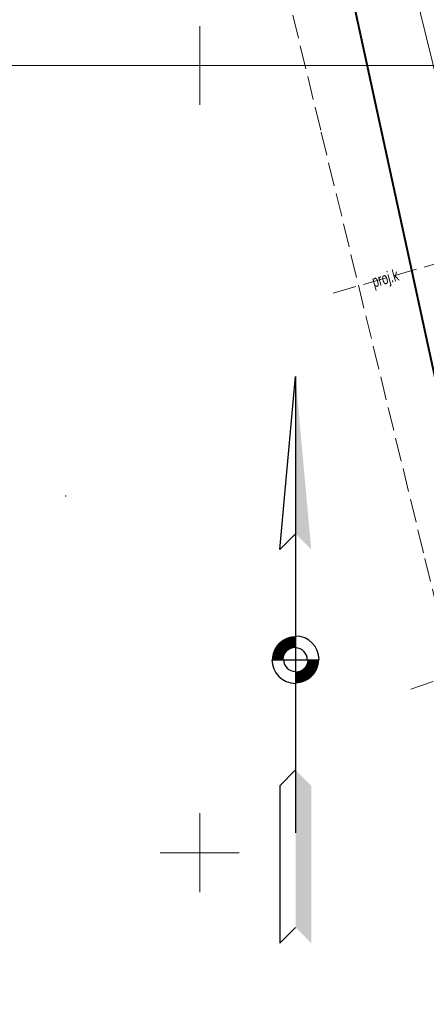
# Model space of a CAD drawing. Header units: metres. Extents: x 6567444 to 13135881, y 5574237 to 11149086.
# Tile 18 of 191: x 6567789 to 6567814, y 5574440 to 5574503. Entities that reach past the tile are written whole.
import ezdxf
from ezdxf.enums import TextEntityAlignment as Align

# ---------------------------------------------------------------- set-up
doc = ezdxf.new("R2010")
doc.units = ezdxf.units.M
doc.linetypes.add('L_0_06', pattern=[2, 1.5, -0.5])
for name, color, linetype, lineweight in [('EGB_DzialkaEwidencyjna', 7, 'Continuous', 18), ('GES_PrzewodElektroenergetyczny', 1, 'Continuous', 18), ('GES_PrzewodKanalizacyjny_Projektowany', 7, 'Continuous', 18), ('MP_LINIE_REGULAC', 135, 'Continuous', 40), ('OT_Komunikacja', 7, 'Continuous', 18), ('PARRA', 7, 'Continuous', 13), ('PARSI', 7, 'Continuous', 20)]:
    doc.layers.add(name, color=color, linetype=linetype, lineweight=lineweight)
doc.layers.add('Strzałka', color=7, linetype='Continuous')
doc.styles.get("Standard").update_dxf_attribs({"font": 'arial.ttf'})

# ---------------------------------------------------------------- blocks, each defined once
blk = doc.blocks.new('L_0_02_2')
at = {"color": 0}
blk.add_point((0, 0), dxfattribs=at)
blk = doc.blocks.new('L_0_02_1')
at = {"color": 0}
blk.add_point((0, 0), dxfattribs=at)
blk = doc.blocks.new('mzsk_3')
at = {"layer": 'PARSI', "color": 0}
for p, q in [((-5, 0), (5, 0)), ((0, -5), (0, 0))]:
    blk.add_line(p, q, dxfattribs=at)
blk = doc.blocks.new('mzsk')
at = {"layer": 'PARSI', "color": 0}
for p, q in [((0, -5), (0, 5)), ((5, 0), (-5, 0))]:
    blk.add_line(p, q, dxfattribs=at)
blk = doc.blocks.new('pln')
at = {"layer": 'Strzałka'}
for p, q in [((0, 36), (0, -22)), ((-3, 0), (3, 0))]:
    blk.add_line(p, q, dxfattribs=at)
for points in [[(0, 16), (-2, 14), (0, 36)], [(0, -14), (-2, -16), (-2, -36), (0, -34)]]:
    blk.add_lwpolyline(points, dxfattribs=at)
at = {"layer": 'Strzałka', "const_width": 1.5}
for points in [[(0, 2.25, 0.414214), (-2.25, 0, 1)], [(0, -2.25, 0.414214), (2.25, 0, 1)]]:
    blk.add_lwpolyline(points, format="xyb", dxfattribs=at)
at = {"layer": 'Strzałka'}
for radius, start, end in [(3, 0, 90), (1.5, 0, 90), (3, 180, 270), (1.5, 180, 270)]:
    blk.add_arc((0, 0), radius, start, end, dxfattribs=at)
for points in [[(0, 36), (0, 36), (2, 14), (0, 16)], [(0, -14), (2, -16), (0, -34), (2, -36)]]:
    blk.add_solid(points, dxfattribs=at)
blk = doc.blocks.new('_MDCP')
at = {"layer": 'GES_PrzewodElektroenergetyczny', "color": 1, "linetype": 'Continuous', "lineweight": 18, "flags": 128}
blk.add_lwpolyline([(6567839.429, 5574557.634), (6567843.814, 5574538.959), (6567847.225, 5574531.413), (6567849.054, 5574530.594), (6567849.634, 5574529.929), (6567849.99, 5574528.845), (6567850.111, 5574525.986), (6567849.4, 5574523.295), (6567833.849, 5574501.642), (6567833.428, 5574500.948), (6567842.057, 5574466.646), (6567837.363, 5574465.727), (6567836.904, 5574465.072), (6567825.838, 5574462.038), (6567824.032, 5574462.668), (6567814.032, 5574503.304), (6567812.705, 5574511.261)], dxfattribs=at)
at = {"layer": 'GES_PrzewodKanalizacyjny_Projektowany', "color": 36, "linetype": 'L_0_06', "lineweight": 18}
blk.add_lwpolyline([(6567808.482, 5574485.546), (6567818.66, 5574488.47)], dxfattribs=at)
at = {"layer": 'GES_PrzewodKanalizacyjny_Projektowany', "color": 36, "linetype": 'L_0_06', "lineweight": 18, "flags": 128}
blk.add_lwpolyline([(6567813.41, 5574460.39), (6567824.1, 5574464.08)], dxfattribs=at)
at = {"layer": 'MP_LINIE_REGULAC', "linetype": 'Continuous'}
blk.add_lwpolyline([(6567837.155, 5574338.938), (6567830.301, 5574410.488), (6567815.244, 5574478.805), (6567809.616, 5574504.76)], dxfattribs=at)
at = {"layer": 'OT_Komunikacja', "color": 7, "linetype": 'L_0_06', "lineweight": 18}
blk.add_lwpolyline([(6567805.918, 5574503.198), (6567807.719, 5574495.774), (6567814.307, 5574468.68), (6567815.259, 5574464.767), (6567817.142, 5574457.023), (6567819.924, 5574445.478), (6567821.705, 5574438.078), (6567824.37, 5574426.61), (6567825.318, 5574422.062), (6567826.252, 5574417.257), (6567827.277, 5574410.583), (6567828.114, 5574405.156)], dxfattribs=at)
at = {"layer": 'PARRA'}
for points in [[(6567600, 5574500), (6567600, 5574750), (6568000, 5574750), (6568000, 5574500)], [(6567600, 5574250), (6567600, 5574500), (6568000, 5574500), (6568000, 5574250)]]:
    blk.add_lwpolyline(points, close=True, dxfattribs=at)
at = {"layer": 'EGB_DzialkaEwidencyjna', "linetype": 'Continuous', "xscale": 0.5, "yscale": 0.5, "zscale": 0.5}
for name, rotation in [('L_0_02_2', 283.83), ('L_0_02_1', 103.38)]:
    blk.add_blockref(name, (6567791.498, 5574472.657), dxfattribs=dict(at, rotation=rotation))
at = {"layer": 'PARSI', "xscale": 0.5, "yscale": 0.5, "zscale": 0.5}
for name, p, rotation in [('mzsk_3', (6567800, 5574500), 180.0000000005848), ('mzsk_3', (6567800, 5574500), 1.16962990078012e-09), ('mzsk', (6567800, 5574450), 1.16962990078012e-09)]:
    blk.add_blockref(name, p, dxfattribs=dict(at, rotation=rotation))
at = {"layer": 'Strzałka', "xscale": 0.5, "yscale": 0.5, "zscale": 0.5}
blk.add_blockref('pln', (6567806.086, 5574462.257), dxfattribs=at)
at = {"layer": 'GES_PrzewodKanalizacyjny_Projektowany', "color": 36, "lineweight": 15, "width": 0.66}
blk.add_text('proj.k', height=0.75, rotation=-344, dxfattribs=at).set_placement((6567811.785, 5574486.495), align=Align.MIDDLE_CENTER)
blk = doc.blocks.new('GE.I.6640.1.468.2024_MDCP_dodatkowe pomiary_12.03.2026')
at = {"layer": 'GES_PrzewodElektroenergetyczny', "color": 1, "linetype": 'Continuous', "lineweight": 18, "flags": 128}
blk.add_lwpolyline([(6567839.429, 5574557.634), (6567843.814, 5574538.959), (6567847.225, 5574531.413), (6567849.054, 5574530.594), (6567849.634, 5574529.929), (6567849.99, 5574528.845), (6567850.111, 5574525.986), (6567849.4, 5574523.295), (6567833.849, 5574501.642), (6567833.428, 5574500.948), (6567842.057, 5574466.646), (6567837.363, 5574465.727), (6567836.904, 5574465.072), (6567825.838, 5574462.038), (6567824.032, 5574462.668), (6567814.032, 5574503.304), (6567812.705, 5574511.261)], dxfattribs=at)
at = {"layer": 'GES_PrzewodKanalizacyjny_Projektowany', "color": 36, "linetype": 'L_0_06', "lineweight": 18}
blk.add_lwpolyline([(6567808.482, 5574485.546), (6567818.66, 5574488.47)], dxfattribs=at)
at = {"layer": 'GES_PrzewodKanalizacyjny_Projektowany', "color": 36, "linetype": 'L_0_06', "lineweight": 18, "flags": 128}
blk.add_lwpolyline([(6567813.41, 5574460.39), (6567824.1, 5574464.08)], dxfattribs=at)
at = {"layer": 'MP_LINIE_REGULAC', "linetype": 'Continuous'}
blk.add_lwpolyline([(6567837.155, 5574338.938), (6567830.301, 5574410.488), (6567815.244, 5574478.805), (6567809.616, 5574504.76)], dxfattribs=at)
at = {"layer": 'OT_Komunikacja', "color": 7, "linetype": 'L_0_06', "lineweight": 18}
blk.add_lwpolyline([(6567805.918, 5574503.198), (6567807.719, 5574495.774), (6567814.307, 5574468.68), (6567815.259, 5574464.767), (6567817.142, 5574457.023), (6567819.924, 5574445.478), (6567821.705, 5574438.078), (6567824.37, 5574426.61), (6567825.318, 5574422.062), (6567826.252, 5574417.257), (6567827.277, 5574410.583), (6567828.114, 5574405.156)], dxfattribs=at)
at = {"layer": 'PARRA'}
for points in [[(6567600, 5574500), (6567600, 5574750), (6568000, 5574750), (6568000, 5574500)], [(6567600, 5574250), (6567600, 5574500), (6568000, 5574500), (6568000, 5574250)]]:
    blk.add_lwpolyline(points, close=True, dxfattribs=at)
at = {"layer": 'EGB_DzialkaEwidencyjna', "linetype": 'Continuous', "xscale": 0.5, "yscale": 0.5, "zscale": 0.5}
for name, rotation in [('L_0_02_2', 283.83), ('L_0_02_1', 103.38)]:
    blk.add_blockref(name, (6567791.498, 5574472.657), dxfattribs=dict(at, rotation=rotation))
at = {"layer": 'PARSI', "xscale": 0.5, "yscale": 0.5, "zscale": 0.5}
for name, p, rotation in [('mzsk_3', (6567800, 5574500), 180.0000000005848), ('mzsk_3', (6567800, 5574500), 1.16962990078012e-09), ('mzsk', (6567800, 5574450), 1.16962990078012e-09)]:
    blk.add_blockref(name, p, dxfattribs=dict(at, rotation=rotation))
at = {"layer": 'Strzałka', "xscale": 0.5, "yscale": 0.5, "zscale": 0.5}
blk.add_blockref('pln', (6567806.086, 5574462.257), dxfattribs=at)
at = {"layer": 'GES_PrzewodKanalizacyjny_Projektowany', "color": 36, "lineweight": 15, "width": 0.66}
blk.add_text('proj.k', height=0.75, rotation=-344, dxfattribs=at).set_placement((6567811.785, 5574486.495), align=Align.MIDDLE_CENTER)

msp = doc.modelspace()

# ---------------------------------------------------------------- block references
at = {"layer": 'Defpoints'}
msp.add_blockref('GE.I.6640.1.468.2024_MDCP_dodatkowe pomiary_12.03.2026', (0, 0), dxfattribs=at)

# ---------------------------------------------------------------- next in the draw order: block references
msp.add_blockref('_MDCP', (0, 0))

doc.saveas('drawing.dxf')
